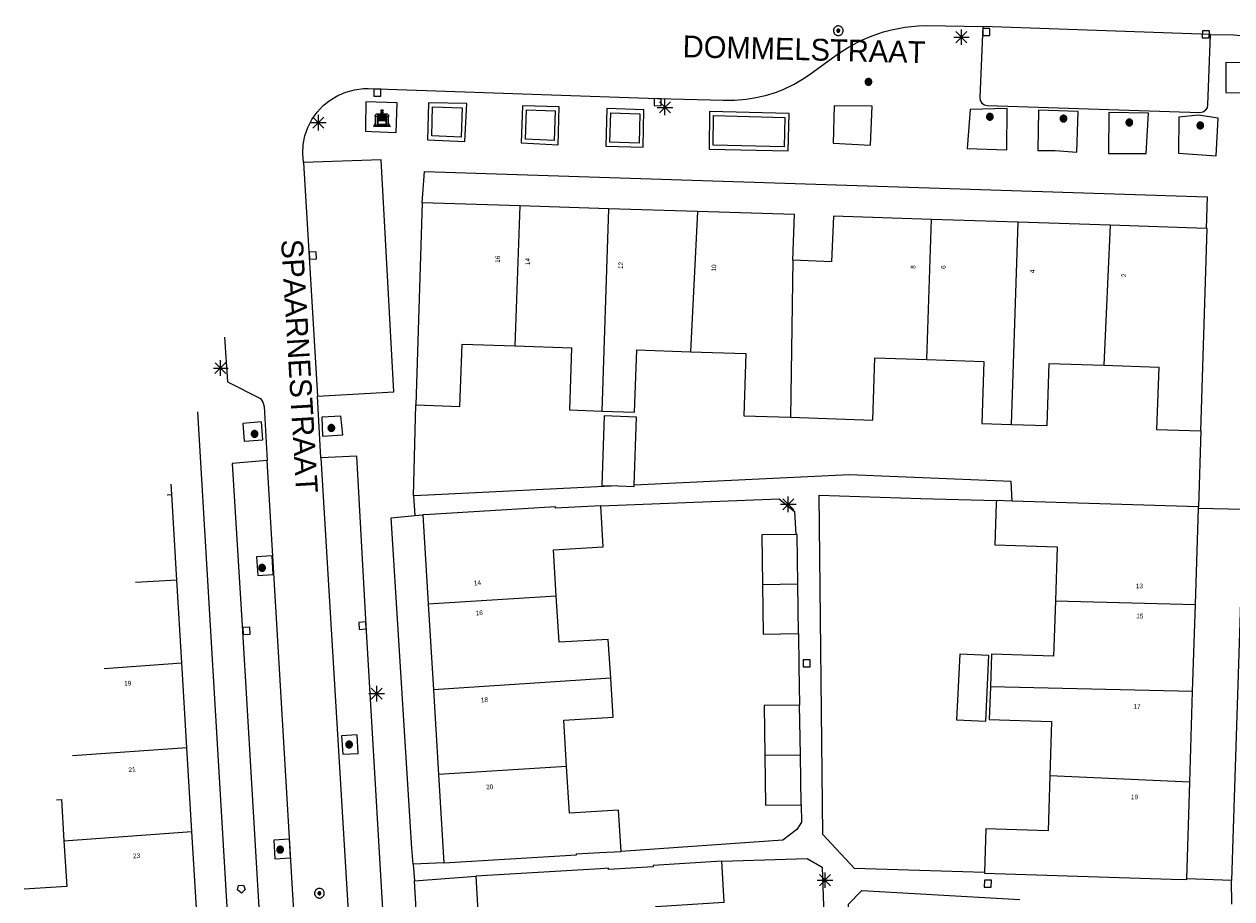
# Model space of a CAD drawing. Header units: metres. Extents: x 135779 to 137489, y 452643 to 455118.
# Tile 146 of 256: x 136114 to 136192, y 453965 to 454021. Entities that reach past the tile are written whole.
import ezdxf
from ezdxf.enums import TextEntityAlignment as Align

# ---------------------------------------------------------------- set-up
doc = ezdxf.new("R2010")
doc.units = ezdxf.units.M
for name, color, linetype, lineweight in [('KTop_BAK_Afval apart plaats', 96, 'Continuous', 13), ('KTop_BTD_Groenvoorziening', 62, 'Continuous', 13), ('KTop_NAR_Huisnummer (t)', 7, 'Continuous', 13), ('KTop_NAR_Huisnummer tijdelijk (t)', 7, 'Continuous', 13), ('KTop_OBW_Overig Plus', 1, 'Continuous', 13), ('KTop_ORL_Weg_Straatnaam (t)', 7, 'Continuous', 13), ('KTop_PAL_Lichtmast', 40, 'Continuous', 13), ('KTop_PND_Grondvlaksituatie van BAG-pand [tachy]', 1, 'Continuous', 13), ('KTop_PND_Pandscheiding', 40, 'Continuous', 13), ('KTop_PUT_Brandkraan of -put', 1, 'Continuous', 13), ('KTop_PUT_Inspectie- of rioolput', 15, 'Continuous', 13), ('KTop_PUT_Kolk', 15, 'Continuous', 13), ('KTop_VGO_Boom', 92, 'Continuous', 13), ('KTop_WGD_Parkeervlak', 251, 'Continuous', 13), ('KTop_WGD_Rijbaan_Lokale weg', 251, 'Continuous', 13), ('KTop_WGD_Voetpad', 251, 'Continuous', 13), ('KTop_WGD_Voetpad_achterpad', 251, 'Continuous', 13)]:
    doc.layers.add(name, color=color, linetype=linetype, lineweight=lineweight)
doc.styles.add('Style-ROVU', font='ROVU.shx')
doc.styles.add('Style-ROVUCURSIEF', font='ROVUCURSIEF.shx')

# ---------------------------------------------------------------- blocks, each defined once
blk = doc.blocks.new('BAK_Afval_apart_plaats')
at = {"layer": 'KTop_BAK_Afval apart plaats'}
for p, q in [((-0.43, 0.141), (-0.425, 0.168)), ((-0.43, 0.118), (-0.43, 0.141)), ((-0.29, 0.118), (-0.43, 0.118)), ((-0.43, 0.118), (-0.43, -0.457)), ((-0.29, 0.118), (-0.43, 0.118)), ((-0.425, 0.168), (-0.416, 0.193)), ((-0.416, 0.193), (-0.403, 0.215)), ((-0.403, 0.215), (-0.384, 0.24)), ((-0.384, 0.24), (-0.364, 0.258)), ((-0.364, 0.258), (-0.342, 0.272)), ((-0.342, 0.272), (0, 0.272)), ((-0.282, 0.167), (-0.29, 0.146)), ((-0.282, 0.167), (-0.29, 0.146)), ((-0.29, 0.146), (-0.29, 0.118)), ((-0.29, 0.146), (-0.29, 0.118)), ((-0.29, -0.429), (-0.29, 0.118)), ((-0.29, 0.118), (-0.29, -0.429)), ((-0.273, 0.186), (-0.282, 0.167)), ((-0.273, 0.186), (-0.282, 0.167)), ((-0.248, 0.217), (-0.273, 0.186)), ((-0.248, 0.217), (-0.273, 0.186)), ((0.248, 0.217), (-0.248, 0.217)), ((0.248, 0.217), (-0.248, 0.217)), ((-0.242, 0.081), (-0.242, 0.153)), ((-0.242, 0.153), (0.242, 0.153)), ((0.242, 0.081), (-0.242, 0.081)), ((-0.242, 0.034), (-0.242, 0.081)), ((-0.242, 0.081), (0.242, 0.081)), ((-0.242, -0.059), (-0.242, 0.034)), ((-0.242, 0.034), (0.242, 0.034)), ((0.242, 0.034), (-0.242, 0.034)), ((-0.073, 0.513), (-0.072, 0.515)), ((-0.073, 0.513), (-0.073, 0.49)), ((-0.072, 0.511), (-0.073, 0.513)), ((-0.072, 0.511), (-0.073, 0.513)), ((-0.073, 0.49), (-0.072, 0.488)), ((-0.073, 0.399), (-0.073, 0.376)), ((-0.072, 0.397), (-0.073, 0.399)), ((-0.073, 0.376), (-0.072, 0.374)), ((-0.072, 0.515), (-0.071, 0.516)), ((-0.07, 0.51), (-0.072, 0.511)), ((-0.07, 0.51), (-0.072, 0.511)), ((-0.072, 0.488), (-0.07, 0.486)), ((-0.07, 0.396), (-0.072, 0.397)), ((-0.072, 0.374), (-0.07, 0.373)), ((-0.071, 0.516), (-0.07, 0.517)), ((-0.07, 0.517), (-0.067, 0.519)), ((-0.069, 0.509), (-0.07, 0.51)), ((-0.069, 0.509), (-0.07, 0.51)), ((-0.07, 0.486), (-0.069, 0.485)), ((-0.069, 0.395), (-0.07, 0.396)), ((-0.07, 0.373), (-0.069, 0.371)), ((-0.066, 0.507), (-0.069, 0.509)), ((-0.066, 0.507), (-0.069, 0.509)), ((-0.069, 0.485), (-0.066, 0.484)), ((-0.066, 0.394), (-0.069, 0.395)), ((-0.069, 0.371), (-0.066, 0.37)), ((-0.067, 0.519), (-0.065, 0.52)), ((-0.063, 0.506), (-0.066, 0.507)), ((-0.063, 0.506), (-0.066, 0.507)), ((-0.066, 0.484), (-0.063, 0.483)), ((-0.063, 0.392), (-0.066, 0.394)), ((-0.066, 0.37), (-0.063, 0.369)), ((-0.065, 0.52), (-0.061, 0.521)), ((-0.059, 0.505), (-0.063, 0.506)), ((-0.059, 0.505), (-0.063, 0.506)), ((-0.063, 0.483), (-0.059, 0.482)), ((-0.059, 0.391), (-0.063, 0.392)), ((-0.063, 0.369), (-0.059, 0.368)), ((-0.061, 0.521), (-0.055, 0.523)), ((-0.054, 0.504), (-0.059, 0.505)), ((-0.054, 0.504), (-0.059, 0.505)), ((-0.059, 0.482), (-0.054, 0.481)), ((-0.054, 0.39), (-0.059, 0.391)), ((-0.059, 0.368), (-0.054, 0.367)), ((-0.055, 0.523), (-0.049, 0.524)), ((-0.048, 0.503), (-0.054, 0.504)), ((-0.048, 0.503), (-0.054, 0.504)), ((-0.054, 0.481), (-0.048, 0.48)), ((-0.048, 0.389), (-0.054, 0.39)), ((-0.054, 0.367), (-0.048, 0.366)), ((-0.049, 0.524), (-0.043, 0.525)), ((-0.043, 0.502), (-0.048, 0.503)), ((-0.043, 0.502), (-0.048, 0.503)), ((-0.048, 0.48), (-0.043, 0.479)), ((-0.043, 0.388), (-0.048, 0.389)), ((-0.048, 0.366), (-0.043, 0.365)), ((-0.043, 0.525), (-0.035, 0.526)), ((-0.036, 0.501), (-0.043, 0.502)), ((-0.036, 0.501), (-0.043, 0.502)), ((-0.043, 0.479), (-0.036, 0.478)), ((-0.036, 0.388), (-0.043, 0.388)), ((-0.043, 0.365), (-0.036, 0.364)), ((-0.03, 0.501), (-0.036, 0.501)), ((-0.03, 0.501), (-0.036, 0.501)), ((-0.036, 0.478), (-0.03, 0.478)), ((-0.03, 0.387), (-0.036, 0.388)), ((-0.036, 0.364), (-0.03, 0.364)), ((-0.035, 0.526), (-0.029, 0.527)), ((-0.021, 0.5), (-0.03, 0.501)), ((-0.021, 0.5), (-0.03, 0.501)), ((-0.03, 0.478), (-0.028, 0.478)), ((-0.021, 0.387), (-0.03, 0.387)), ((-0.03, 0.364), (-0.028, 0.364)), ((-0.029, 0.527), (-0.023, 0.527)), ((-0.028, 0.478), (-0.021, 0.477)), ((-0.028, 0.468), (-0.028, 0.478)), ((-0.028, 0.478), (-0.021, 0.477)), ((-0.028, 0.4), (-0.028, 0.468)), ((-0.028, 0.468), (-0.021, 0.468)), ((-0.021, 0.468), (-0.028, 0.468)), ((-0.021, 0.4), (-0.028, 0.4)), ((-0.028, 0.364), (-0.021, 0.363)), ((-0.028, 0.355), (-0.028, 0.364)), ((-0.028, 0.364), (-0.021, 0.363)), ((-0.028, 0.272), (-0.028, 0.355)), ((-0.028, 0.355), (-0.021, 0.354)), ((-0.021, 0.354), (-0.028, 0.355)), ((0.028, 0.272), (-0.028, 0.272)), ((-0.023, 0.527), (-0.013, 0.528)), ((-0.014, 0.5), (-0.021, 0.5)), ((-0.014, 0.5), (-0.021, 0.5)), ((-0.021, 0.477), (-0.014, 0.477)), ((-0.021, 0.477), (-0.014, 0.477)), ((-0.021, 0.468), (-0.014, 0.468)), ((-0.014, 0.468), (-0.021, 0.468)), ((-0.014, 0.399), (-0.021, 0.4)), ((-0.014, 0.386), (-0.021, 0.387)), ((-0.021, 0.363), (-0.014, 0.363)), ((-0.021, 0.363), (-0.014, 0.363)), ((-0.021, 0.354), (-0.014, 0.354)), ((-0.014, 0.354), (-0.021, 0.354)), ((0, 0.5), (-0.014, 0.5)), ((0, 0.5), (-0.014, 0.5)), ((-0.014, 0.477), (0, 0.477)), ((-0.014, 0.477), (0, 0.477)), ((-0.014, 0.468), (0, 0.468)), ((0, 0.468), (-0.014, 0.468)), ((0, 0.399), (-0.014, 0.399)), ((0, 0.386), (-0.014, 0.386)), ((-0.014, 0.363), (0, 0.363)), ((-0.014, 0.363), (0, 0.363)), ((-0.014, 0.354), (0, 0.354)), ((0, 0.354), (-0.014, 0.354)), ((-0.013, 0.528), (-0.005, 0.528)), ((-0.005, 0.528), (0, 0.528)), ((0, 0.528), (0.005, 0.528)), ((0, 0.5), (0, 0.477)), ((0, 0.477), (0, 0.5)), ((0, 0.477), (0, 0.5)), ((0, 0.5), (0.014, 0.5)), ((0.014, 0.5), (0, 0.5)), ((0.014, 0.477), (0, 0.477)), ((0, 0.477), (0.014, 0.477)), ((0.014, 0.468), (0, 0.468)), ((0, 0.468), (0, 0.399)), ((0, 0.468), (0, 0.399)), ((0.014, 0.468), (0, 0.468)), ((0, 0.399), (0.014, 0.399)), ((0, 0.363), (0, 0.386)), ((0, 0.363), (0, 0.386)), ((0, 0.386), (0.014, 0.386)), ((0.014, 0.363), (0, 0.363)), ((0, 0.363), (0.014, 0.363)), ((0, 0.354), (0.014, 0.354)), ((0, 0.272), (0, 0.354)), ((0, 0.354), (0, 0.272)), ((0.014, 0.354), (0, 0.354)), ((0, 0.272), (0.342, 0.272)), ((0.028, 0.272), (0, 0.272)), ((0, 0.272), (0.028, 0.272)), ((0.005, 0.528), (0.013, 0.528)), ((0.013, 0.528), (0.023, 0.527)), ((0.014, 0.5), (0.021, 0.5)), ((0.021, 0.5), (0.014, 0.5)), ((0.021, 0.477), (0.014, 0.477)), ((0.014, 0.477), (0.021, 0.477)), ((0.021, 0.468), (0.014, 0.468)), ((0.021, 0.468), (0.014, 0.468)), ((0.014, 0.399), (0.021, 0.4)), ((0.014, 0.386), (0.021, 0.387)), ((0.021, 0.363), (0.014, 0.363)), ((0.014, 0.363), (0.021, 0.363)), ((0.014, 0.354), (0.021, 0.354)), ((0.021, 0.354), (0.014, 0.354)), ((0.021, 0.5), (0.03, 0.501)), ((0.03, 0.501), (0.021, 0.5)), ((0.028, 0.478), (0.021, 0.477)), ((0.021, 0.477), (0.028, 0.478)), ((0.021, 0.468), (0.028, 0.468)), ((0.028, 0.468), (0.021, 0.468)), ((0.028, 0.468), (0.021, 0.468)), ((0.021, 0.4), (0.028, 0.4)), ((0.021, 0.387), (0.03, 0.387)), ((0.028, 0.364), (0.021, 0.363)), ((0.021, 0.363), (0.028, 0.364)), ((0.021, 0.354), (0.028, 0.355)), ((0.028, 0.355), (0.021, 0.354)), ((0.023, 0.527), (0.029, 0.527)), ((0.03, 0.478), (0.028, 0.478)), ((0.028, 0.478), (0.028, 0.468)), ((0.028, 0.4), (0.028, 0.468)), ((0.03, 0.364), (0.028, 0.364)), ((0.028, 0.364), (0.028, 0.355)), ((0.028, 0.355), (0.028, 0.272)), ((0.029, 0.527), (0.035, 0.526)), ((0.03, 0.501), (0.036, 0.501)), ((0.036, 0.501), (0.03, 0.501)), ((0.036, 0.478), (0.03, 0.478)), ((0.03, 0.387), (0.036, 0.388)), ((0.036, 0.364), (0.03, 0.364)), ((0.035, 0.526), (0.043, 0.525)), ((0.036, 0.501), (0.043, 0.502)), ((0.043, 0.502), (0.036, 0.501)), ((0.043, 0.479), (0.036, 0.478)), ((0.036, 0.388), (0.043, 0.388)), ((0.043, 0.365), (0.036, 0.364)), ((0.043, 0.525), (0.049, 0.524)), ((0.043, 0.502), (0.048, 0.503)), ((0.048, 0.503), (0.043, 0.502)), ((0.048, 0.48), (0.043, 0.479)), ((0.043, 0.388), (0.048, 0.389)), ((0.048, 0.366), (0.043, 0.365)), ((0.048, 0.503), (0.054, 0.504)), ((0.054, 0.504), (0.048, 0.503)), ((0.054, 0.481), (0.048, 0.48)), ((0.048, 0.389), (0.054, 0.39)), ((0.054, 0.367), (0.048, 0.366)), ((0.049, 0.524), (0.055, 0.523)), ((0.054, 0.504), (0.059, 0.505)), ((0.059, 0.505), (0.054, 0.504)), ((0.059, 0.482), (0.054, 0.481)), ((0.054, 0.39), (0.059, 0.391)), ((0.059, 0.368), (0.054, 0.367)), ((0.055, 0.523), (0.061, 0.521)), ((0.059, 0.505), (0.063, 0.506)), ((0.063, 0.506), (0.059, 0.505)), ((0.063, 0.483), (0.059, 0.482)), ((0.059, 0.391), (0.063, 0.392)), ((0.063, 0.369), (0.059, 0.368)), ((0.061, 0.521), (0.065, 0.52)), ((0.063, 0.506), (0.066, 0.507)), ((0.066, 0.507), (0.063, 0.506)), ((0.066, 0.484), (0.063, 0.483)), ((0.063, 0.392), (0.066, 0.394)), ((0.066, 0.37), (0.063, 0.369)), ((0.065, 0.52), (0.067, 0.519)), ((0.066, 0.507), (0.069, 0.509)), ((0.069, 0.509), (0.066, 0.507)), ((0.069, 0.485), (0.066, 0.484)), ((0.066, 0.394), (0.069, 0.395)), ((0.069, 0.371), (0.066, 0.37)), ((0.067, 0.519), (0.07, 0.517)), ((0.069, 0.509), (0.07, 0.51)), ((0.07, 0.51), (0.069, 0.509)), ((0.07, 0.486), (0.069, 0.485)), ((0.069, 0.395), (0.07, 0.396)), ((0.07, 0.373), (0.069, 0.371)), ((0.07, 0.517), (0.071, 0.516)), ((0.07, 0.51), (0.072, 0.511)), ((0.072, 0.511), (0.07, 0.51)), ((0.072, 0.488), (0.07, 0.486)), ((0.07, 0.396), (0.072, 0.397)), ((0.072, 0.374), (0.07, 0.373)), ((0.071, 0.516), (0.072, 0.515)), ((0.072, 0.515), (0.073, 0.513)), ((0.072, 0.511), (0.073, 0.513)), ((0.073, 0.513), (0.072, 0.511)), ((0.073, 0.49), (0.072, 0.488)), ((0.072, 0.397), (0.073, 0.399)), ((0.073, 0.376), (0.072, 0.374)), ((0.073, 0.513), (0.073, 0.49)), ((0.073, 0.399), (0.073, 0.376)), ((0.242, 0.153), (0.242, 0.081)), ((0.242, 0.081), (0.242, 0.034)), ((0.242, 0.034), (0.242, -0.059)), ((0.273, 0.186), (0.248, 0.217)), ((0.273, 0.186), (0.248, 0.217)), ((0.282, 0.167), (0.273, 0.186)), ((0.282, 0.167), (0.273, 0.186)), ((0.29, 0.146), (0.282, 0.167)), ((0.29, 0.146), (0.282, 0.167)), ((0.29, 0.118), (0.29, 0.146)), ((0.29, 0.118), (0.29, 0.146)), ((0.43, 0.118), (0.29, 0.118)), ((0.29, 0.118), (0.29, -0.429)), ((0.43, 0.118), (0.29, 0.118)), ((0.29, -0.429), (0.29, 0.118)), ((0.342, 0.272), (0.364, 0.258)), ((0.364, 0.258), (0.384, 0.24)), ((0.384, 0.24), (0.403, 0.215)), ((0.403, 0.215), (0.416, 0.193)), ((0.416, 0.193), (0.425, 0.168)), ((0.425, 0.168), (0.43, 0.141)), ((0.43, 0.141), (0.43, 0.118)), ((0.43, -0.457), (0.43, 0.118)), ((-0.528, -0.528), (-0.43, -0.332)), ((0.528, -0.528), (-0.528, -0.528)), ((-0.43, -0.332), (-0.43, -0.457)), ((-0.43, -0.457), (0.43, -0.457)), ((-0.43, -0.457), (0.43, -0.457)), ((0.29, -0.429), (-0.29, -0.429)), ((-0.29, -0.429), (0.29, -0.429)), ((0.242, -0.059), (-0.242, -0.059)), ((-0.242, -0.059), (-0.242, -0.092)), ((0.242, -0.059), (-0.242, -0.059)), ((-0.242, -0.092), (0.242, -0.092)), ((-0.242, -0.11), (-0.242, -0.092)), ((-0.242, -0.092), (0.242, -0.092)), ((0.242, -0.11), (-0.242, -0.11)), ((0.242, -0.11), (-0.242, -0.11)), ((-0.242, -0.147), (0.242, -0.147)), ((-0.242, -0.41), (-0.242, -0.147)), ((0.242, -0.41), (-0.242, -0.41)), ((0.242, -0.11), (0.242, -0.059)), ((0.242, -0.092), (0.242, -0.11)), ((0.242, -0.092), (0.242, -0.11)), ((0.242, -0.147), (0.242, -0.41)), ((0.43, -0.457), (0.43, -0.332)), ((0.43, -0.332), (0.528, -0.528))]:
    blk.add_line(p, q, dxfattribs=at)
at = {"layer": 'KTop_BAK_Afval apart plaats', "flags": 128}
blk.add_lwpolyline([(0.029, 0.413), (0.035, 0.412), (0.043, 0.411), (0.049, 0.41), (0.055, 0.409), (0.061, 0.407), (0.065, 0.406), (0.067, 0.405), (0.07, 0.403), (0.071, 0.402), (0.072, 0.401), (0.073, 0.399), (0.072, 0.397), (0.07, 0.396), (0.069, 0.395), (0.066, 0.394), (0.063, 0.392), (0.059, 0.391), (0.054, 0.39), (0.048, 0.389), (0.043, 0.388), (0.036, 0.388), (0.03, 0.387), (0.021, 0.387), (0.014, 0.386), (0, 0.386), (-0.014, 0.386), (-0.021, 0.387), (-0.03, 0.387), (-0.036, 0.388), (-0.043, 0.388), (-0.048, 0.389), (-0.054, 0.39), (-0.059, 0.391), (-0.063, 0.392), (-0.066, 0.394), (-0.069, 0.395), (-0.07, 0.396), (-0.072, 0.397), (-0.073, 0.399), (-0.072, 0.401), (-0.071, 0.402), (-0.07, 0.403), (-0.067, 0.405), (-0.065, 0.406), (-0.061, 0.407), (-0.055, 0.409), (-0.049, 0.41), (-0.043, 0.411), (-0.035, 0.412), (-0.029, 0.413), (-0.028, 0.413), (-0.028, 0.4), (-0.021, 0.4), (-0.014, 0.399), (0, 0.399), (0.014, 0.399), (0.021, 0.4), (0.028, 0.4), (0.028, 0.413), (0.029, 0.413), (0.028, 0.413)], dxfattribs=at)
at = {"layer": 'KTop_BAK_Afval apart plaats'}
for p in [(0, 0), (-0.43, -0.457)]:
    blk.add_point(p, dxfattribs=at)
blk = doc.blocks.new('PAL_Lichtmast')
at = {"layer": 'KTop_PAL_Lichtmast'}
for p, q in [((-0.354, -0.354), (0.354, 0.354)), ((0.354, -0.354), (-0.354, 0.354)), ((0, -0.5), (0, 0.5)), ((-0.5, 0), (0.5, 0))]:
    blk.add_line(p, q, dxfattribs=at)
blk = doc.blocks.new('PUT_Brandkraan_of_-put')
at = {"layer": 'KTop_PUT_Brandkraan of -put'}
for p, q in [((-0.25, 0.034), (0, 0.25)), ((-0.158, -0.25), (-0.25, 0.034)), ((0, 0.25), (0.25, 0.033)), ((0.25, 0.033), (0.158, -0.25)), ((0.158, -0.25), (-0.158, -0.25))]:
    blk.add_line(p, q, dxfattribs=at)
blk = doc.blocks.new('PUT_Inspectie-_of_rioolput')
at = {"layer": 'KTop_PUT_Inspectie- of rioolput', "flags": 128}
for points in [[(0.31, 0), (0.308, 0.032), (0.303, 0.064), (0.294, 0.095), (0.283, 0.126), (0.268, 0.155), (0.25, 0.182), (0.23, 0.207), (0.207, 0.23), (0.182, 0.25), (0.154, 0.268), (0.126, 0.283), (0.095, 0.294), (0.064, 0.303), (0.032, 0.308), (0, 0.309), (-0.032, 0.308), (-0.064, 0.303), (-0.096, 0.294), (-0.126, 0.283), (-0.155, 0.268), (-0.182, 0.25), (-0.207, 0.23), (-0.23, 0.207), (-0.25, 0.182), (-0.268, 0.154), (-0.283, 0.126), (-0.294, 0.095), (-0.303, 0.064), (-0.308, 0.032), (-0.309, 0), (-0.308, -0.032), (-0.303, -0.064), (-0.294, -0.096), (-0.283, -0.126), (-0.268, -0.155), (-0.25, -0.182), (-0.23, -0.207), (-0.207, -0.23), (-0.182, -0.25), (-0.155, -0.268), (-0.126, -0.283), (-0.096, -0.294), (-0.064, -0.303), (-0.032, -0.308), (0, -0.309), (0.032, -0.308), (0.064, -0.303), (0.095, -0.294), (0.126, -0.283), (0.155, -0.268), (0.182, -0.25), (0.207, -0.23), (0.23, -0.207), (0.25, -0.182), (0.268, -0.155), (0.283, -0.126), (0.294, -0.096), (0.303, -0.064), (0.308, -0.032), (0.31, 0)], [(0.095, 0), (0.094, 0.009), (0.092, 0.019), (0.09, 0.029), (0.086, 0.038), (0.082, 0.047), (0.076, 0.055), (0.07, 0.063), (0.063, 0.07), (0.055, 0.076), (0.047, 0.082), (0.038, 0.086), (0.029, 0.09), (0.019, 0.092), (0.009, 0.094), (0, 0.094), (-0.01, 0.094), (-0.02, 0.092), (-0.029, 0.09), (-0.039, 0.086), (-0.048, 0.082), (-0.056, 0.076), (-0.064, 0.07), (-0.071, 0.063), (-0.077, 0.055), (-0.082, 0.047), (-0.087, 0.038), (-0.09, 0.029), (-0.093, 0.019), (-0.094, 0.009), (-0.095, 0), (-0.094, -0.01), (-0.093, -0.02), (-0.09, -0.029), (-0.087, -0.039), (-0.082, -0.048), (-0.077, -0.056), (-0.071, -0.064), (-0.064, -0.071), (-0.056, -0.077), (-0.047, -0.082), (-0.039, -0.087), (-0.029, -0.09), (-0.02, -0.093), (-0.01, -0.094), (0, -0.095), (0.009, -0.094), (0.019, -0.093), (0.029, -0.09), (0.038, -0.087), (0.047, -0.082), (0.055, -0.077), (0.063, -0.071), (0.07, -0.064), (0.076, -0.056), (0.082, -0.047), (0.086, -0.039), (0.09, -0.029), (0.092, -0.02), (0.094, -0.01), (0.095, 0)], [(0.035, 0), (0.034, 0.003), (0.034, 0.007), (0.033, 0.01), (0.031, 0.014), (0.03, 0.017), (0.028, 0.02), (0.026, 0.023), (0.023, 0.026), (0.02, 0.028), (0.017, 0.03), (0.014, 0.031), (0.01, 0.033), (0.007, 0.034), (0.003, 0.034), (0, 0.034), (-0.004, 0.034), (-0.007, 0.034), (-0.011, 0.033), (-0.014, 0.031), (-0.018, 0.03), (-0.021, 0.028), (-0.023, 0.026), (-0.026, 0.023), (-0.028, 0.02), (-0.03, 0.017), (-0.032, 0.014), (-0.033, 0.01), (-0.034, 0.007), (-0.035, 0.003), (-0.035, 0), (-0.035, -0.004), (-0.034, -0.007), (-0.033, -0.011), (-0.032, -0.014), (-0.03, -0.018), (-0.028, -0.021), (-0.026, -0.023), (-0.023, -0.026), (-0.021, -0.028), (-0.017, -0.03), (-0.014, -0.032), (-0.011, -0.033), (-0.007, -0.034), (-0.004, -0.035), (0, -0.035), (0.003, -0.035), (0.007, -0.034), (0.01, -0.033), (0.014, -0.032), (0.017, -0.03), (0.02, -0.028), (0.023, -0.026), (0.026, -0.023), (0.028, -0.021), (0.03, -0.017), (0.031, -0.014), (0.033, -0.011), (0.034, -0.007), (0.034, -0.004), (0.035, 0)], [(0.01, 0.02), (0.007, 0.02), (0.005, 0.021), (0.003, 0.022), (0.001, 0.022), (-0.001, 0.022), (-0.004, 0.022), (-0.006, 0.021), (-0.008, 0.02), (-0.01, 0.019), (-0.012, 0.018), (-0.014, 0.017), (-0.016, 0.015), (-0.017, 0.013), (-0.019, 0.012), (-0.02, 0.009), (-0.021, 0.007), (-0.022, 0.005), (-0.022, 0.003), (-0.022, 0.001), (-0.022, -0.001), (-0.022, -0.004), (-0.022, -0.006), (-0.021, -0.008), (-0.02, -0.01), (-0.019, -0.012), (-0.017, -0.014), (-0.016, -0.016), (-0.014, -0.017), (-0.012, -0.019), (-0.01, -0.02), (-0.008, -0.021), (-0.006, -0.022), (-0.003, -0.022), (-0.001, -0.022), (0.001, -0.022), (0.003, -0.022), (0.005, -0.022), (0.008, -0.021), (0.01, -0.02), (0.012, -0.019), (0.014, -0.017), (0.015, -0.016), (0.017, -0.014), (0.018, -0.012), (0.02, -0.01), (0.02, -0.008), (0.021, -0.006), (0.022, -0.003), (0.022, -0.001), (0.022, 0.001), (0.022, 0.003), (0.021, 0.005), (0.02, 0.008), (0.019, 0.01), (0.018, 0.012), (0.017, 0.014), (0.015, 0.015), (0.013, 0.017), (0.012, 0.018), (0.01, 0.02)]]:
    blk.add_lwpolyline(points, dxfattribs=at)
blk = doc.blocks.new('PUT_Kolk')
at = {"layer": 'KTop_PUT_Kolk', "flags": 128}
blk.add_lwpolyline([(0.225, -0.225), (0.225, 0.225), (-0.225, 0.225), (-0.225, -0.225), (0.225, -0.225)], dxfattribs=at)
blk = doc.blocks.new('VGO_Boom')
at = {"layer": 'KTop_VGO_Boom', "flags": 128}
for points in [[(0.215, 0), (0.214, 0.022), (0.21, 0.045), (0.204, 0.066), (0.196, 0.087), (0.186, 0.108), (0.174, 0.126), (0.16, 0.144), (0.144, 0.16), (0.126, 0.174), (0.107, 0.186), (0.087, 0.196), (0.066, 0.204), (0.045, 0.21), (0.022, 0.214), (-0.001, 0.215), (-0.023, 0.214), (-0.045, 0.21), (-0.067, 0.204), (-0.088, 0.196), (-0.108, 0.186), (-0.127, 0.174), (-0.144, 0.16), (-0.16, 0.144), (-0.174, 0.126), (-0.187, 0.107), (-0.197, 0.087), (-0.205, 0.066), (-0.211, 0.045), (-0.214, 0.022), (-0.215, -0.001), (-0.214, -0.023), (-0.211, -0.045), (-0.205, -0.067), (-0.197, -0.088), (-0.187, -0.108), (-0.174, -0.127), (-0.16, -0.144), (-0.144, -0.16), (-0.127, -0.174), (-0.108, -0.187), (-0.088, -0.197), (-0.067, -0.205), (-0.045, -0.211), (-0.023, -0.214), (0, -0.215), (0.022, -0.214), (0.045, -0.211), (0.066, -0.205), (0.087, -0.197), (0.108, -0.187), (0.126, -0.174), (0.144, -0.16), (0.16, -0.144), (0.174, -0.127), (0.186, -0.108), (0.196, -0.088), (0.204, -0.067), (0.21, -0.045), (0.214, -0.023), (0.215, -0.001)], [(0.155, 0), (0.154, 0.016), (0.152, 0.032), (0.147, 0.048), (0.142, 0.063), (0.134, 0.078), (0.125, 0.091), (0.115, 0.104), (0.104, 0.115), (0.091, 0.125), (0.077, 0.134), (0.063, 0.142), (0.048, 0.147), (0.032, 0.152), (0.016, 0.154), (-0.001, 0.155), (-0.017, 0.154), (-0.033, 0.152), (-0.048, 0.147), (-0.064, 0.142), (-0.078, 0.134), (-0.092, 0.125), (-0.104, 0.115), (-0.116, 0.104), (-0.126, 0.091), (-0.135, 0.077), (-0.142, 0.063), (-0.148, 0.048), (-0.152, 0.032), (-0.155, 0.016), (-0.155, -0.001), (-0.155, -0.017), (-0.152, -0.033), (-0.148, -0.048), (-0.142, -0.064), (-0.135, -0.078), (-0.126, -0.092), (-0.116, -0.104), (-0.104, -0.116), (-0.092, -0.126), (-0.078, -0.135), (-0.064, -0.142), (-0.048, -0.148), (-0.033, -0.152), (-0.017, -0.155), (0, -0.155), (0.016, -0.155), (0.032, -0.152), (0.048, -0.148), (0.063, -0.142), (0.078, -0.135), (0.091, -0.126), (0.104, -0.116), (0.115, -0.104), (0.125, -0.092), (0.134, -0.078), (0.142, -0.064), (0.147, -0.048), (0.152, -0.033), (0.154, -0.017), (0.155, -0.001)], [(0.095, 0), (0.094, 0.01), (0.093, 0.02), (0.09, 0.029), (0.087, 0.039), (0.082, 0.048), (0.077, 0.056), (0.071, 0.064), (0.064, 0.071), (0.056, 0.077), (0.047, 0.082), (0.039, 0.087), (0.029, 0.09), (0.02, 0.093), (0.01, 0.094), (-0.001, 0.095), (-0.01, 0.094), (-0.02, 0.093), (-0.03, 0.09), (-0.039, 0.087), (-0.048, 0.082), (-0.056, 0.077), (-0.064, 0.071), (-0.071, 0.064), (-0.077, 0.056), (-0.083, 0.047), (-0.087, 0.039), (-0.091, 0.029), (-0.093, 0.02), (-0.095, 0.01), (-0.095, -0.001), (-0.095, -0.01), (-0.093, -0.02), (-0.091, -0.03), (-0.087, -0.039), (-0.083, -0.048), (-0.077, -0.056), (-0.071, -0.064), (-0.064, -0.071), (-0.056, -0.077), (-0.048, -0.083), (-0.039, -0.087), (-0.03, -0.091), (-0.02, -0.093), (-0.01, -0.095), (0, -0.095), (0.01, -0.095), (0.02, -0.093), (0.029, -0.091), (0.039, -0.087), (0.048, -0.083), (0.056, -0.077), (0.064, -0.071), (0.071, -0.064), (0.077, -0.056), (0.082, -0.048), (0.087, -0.039), (0.09, -0.03), (0.093, -0.02), (0.094, -0.01), (0.095, -0.001)], [(0.035, 0), (0.035, 0.004), (0.034, 0.007), (0.033, 0.011), (0.032, 0.014), (0.03, 0.018), (0.028, 0.021), (0.026, 0.023), (0.023, 0.026), (0.021, 0.028), (0.017, 0.03), (0.014, 0.032), (0.011, 0.033), (0.007, 0.034), (0.004, 0.035), (-0.001, 0.035), (-0.004, 0.035), (-0.008, 0.034), (-0.011, 0.033), (-0.015, 0.032), (-0.018, 0.03), (-0.021, 0.028), (-0.024, 0.026), (-0.027, 0.023), (-0.029, 0.021), (-0.031, 0.017), (-0.032, 0.014), (-0.034, 0.011), (-0.035, 0.007), (-0.035, 0.004), (-0.035, -0.001), (-0.035, -0.004), (-0.035, -0.008), (-0.034, -0.011), (-0.032, -0.015), (-0.031, -0.018), (-0.029, -0.021), (-0.027, -0.024), (-0.024, -0.027), (-0.021, -0.029), (-0.018, -0.031), (-0.015, -0.032), (-0.011, -0.034), (-0.008, -0.035), (-0.004, -0.035), (0, -0.035), (0.004, -0.035), (0.007, -0.035), (0.011, -0.034), (0.014, -0.032), (0.018, -0.031), (0.021, -0.029), (0.023, -0.027), (0.026, -0.024), (0.028, -0.021), (0.03, -0.018), (0.032, -0.015), (0.033, -0.011), (0.034, -0.008), (0.035, -0.004), (0.035, 0)]]:
    blk.add_lwpolyline(points, dxfattribs=at)

msp = doc.modelspace()

# ---------------------------------------------------------------- linework, layer by layer
at = {"layer": 'KTop_BTD_Groenvoorziening', "flags": 128}
for points in [[(136142.561, 454014.131), (136140.664, 454014.206), (136140.711, 454016.071), (136142.631, 454016.021), (136142.561, 454014.131)], [(136148.531, 454013.921), (136146.686, 454014.006), (136146.761, 454015.881), (136148.601, 454015.811), (136148.531, 454013.921)], [(136153.991, 454013.751), (136152.101, 454013.801), (136152.171, 454015.701), (136154.031, 454015.631), (136153.991, 454013.751)], [(136163.311, 454013.501), (136158.741, 454013.611), (136158.771, 454015.511), (136163.361, 454015.391), (136163.311, 454013.501)]]:
    msp.add_lwpolyline(points, dxfattribs=at)
at = {"layer": 'KTop_OBW_Overig Plus', "flags": 128}
msp.add_lwpolyline([(136176.259, 453976.619), (136176.461, 453980.835), (136174.593, 453980.925), (136174.391, 453976.709), (136176.259, 453976.619)], dxfattribs=at)
at = {"layer": 'KTop_PAL_Lichtmast'}
for p, q in [((136126.738, 453998.948), (136127.446, 453999.656)), ((136127.446, 453998.948), (136126.759, 453999.636)), ((136127.092, 453998.802), (136127.092, 453999.802)), ((136126.637, 453999.302), (136127.592, 453999.302))]:
    msp.add_line(p, q, dxfattribs=at)
at = {"layer": 'KTop_PND_Grondvlaksituatie van BAG-pand [tachy]', "flags": 128}
for points in [[(136140.051, 454009.921), (136139.641, 453996.931)], [(136146.351, 454009.719), (136140.051, 454009.921)], [(136152.016, 454009.536), (136146.351, 454009.719)], [(136157.744, 454009.352), (136152.016, 454009.536)], [(136163.861, 454006.231), (136163.981, 454009.152), (136157.744, 454009.352)], [(136172.772, 454008.846), (136166.471, 454009.051), (136166.351, 454006.131), (136163.861, 454006.231)], [(136178.343, 454008.666), (136172.772, 454008.846)], [(136184.264, 454008.473), (136178.343, 454008.666)], [(136190.43, 454008.273), (136184.264, 454008.473)], [(136190.081, 453995.271), (136190.481, 454008.271), (136190.43, 454008.273)], [(136139.641, 453996.931), (136142.481, 453996.841), (136142.621, 454000.831), (136146.028, 454000.72)], [(136146.028, 454000.72), (136149.641, 454000.601), (136149.511, 453996.611), (136151.598, 453996.541)], [(136151.598, 453996.541), (136153.701, 453996.471), (136153.841, 454000.461), (136157.3, 454000.348)], [(136157.3, 454000.348), (136160.841, 454000.231), (136160.711, 453996.241), (136163.723, 453996.139)], [(136163.723, 453996.139), (136169.001, 453995.961), (136169.131, 453999.961), (136172.483, 453999.851)], [(136172.483, 453999.851), (136176.141, 453999.731), (136176.011, 453995.731), (136177.923, 453995.672)], [(136177.923, 453995.672), (136180.201, 453995.602), (136180.331, 453999.591), (136183.851, 453999.476)], [(136183.851, 453999.476), (136187.371, 453999.361), (136187.241, 453995.361), (136190.081, 453995.271)], [(136153.676, 453991.78), (136153.821, 453996.155), (136151.753, 453996.224), (136151.604, 453991.763), (136152.631, 453991.729)], [(136123.969, 453991.171), (136123.929, 453991.848)], [(136124.296, 453985.681), (136123.969, 453991.171)], [(136152.631, 453991.729), (136153.673, 453991.695), (136153.676, 453991.78)], [(136151.52, 453990.455), (136148.625, 453990.296), (136148.62, 453990.384), (136140.564, 453989.895), (136140.096, 453989.867)], [(136148.666, 453984.662), (136148.487, 453987.63), (136151.674, 453987.825), (136151.52, 453990.455)], [(136176.941, 453990.791), (136176.935, 453990.612), (136176.865, 453988.613), (136176.841, 453987.941), (136180.841, 453987.821), (136180.732, 453984.357)], [(136177.968, 453990.759), (136176.941, 453990.791)], [(136189.931, 453990.381), (136177.968, 453990.759)], [(136189.928, 453990.302), (136189.931, 453990.381)], [(136140.096, 453989.867), (136140.441, 453984.165)], [(136189.732, 453984.116), (136189.928, 453990.302)], [(136164.051, 453988.618), (136161.878, 453988.591), (136161.921, 453985.403)], [(136164.196, 453985.434), (136164.152, 453988.619), (136164.051, 453988.618)], [(136124.612, 453980.366), (136124.296, 453985.681)], [(136161.921, 453985.403), (136161.964, 453982.215), (136164.239, 453982.256)], [(136164.239, 453982.256), (136164.196, 453985.434)], [(136140.441, 453984.165), (136140.775, 453978.641)], [(136152.163, 453979.373), (136152.003, 453981.867), (136148.846, 453981.694), (136148.666, 453984.662)], [(136180.732, 453984.357), (136180.621, 453980.801), (136176.621, 453980.931), (136176.556, 453978.831)], [(136189.554, 453978.517), (136189.732, 453984.116)], [(136124.938, 453974.908), (136124.612, 453980.366)], [(136149.328, 453973.701), (136149.148, 453976.682), (136152.324, 453976.88), (136152.163, 453979.373)], [(136176.556, 453978.831), (136176.491, 453976.731), (136180.491, 453976.601), (136180.376, 453973.111)], [(136140.775, 453978.641), (136141.104, 453973.203)], [(136189.369, 453972.696), (136189.554, 453978.517)], [(136164.295, 453977.657), (136162.033, 453977.63), (136162.076, 453974.429)], [(136164.35, 453974.46), (136164.295, 453977.657)], [(136125.258, 453969.529), (136124.938, 453974.908)], [(136162.076, 453974.429), (136162.119, 453971.228), (136164.406, 453971.256)], [(136164.406, 453971.256), (136164.35, 453974.46)], [(136152.832, 453968.26), (136152.666, 453970.903), (136149.509, 453970.72), (136149.328, 453973.701)], [(136141.104, 453973.203), (136141.448, 453967.516)], [(136180.376, 453973.111), (136180.261, 453969.581), (136176.271, 453969.711), (136176.182, 453966.901)], [(136189.172, 453966.486), (136189.369, 453972.696)], [(136116.562, 453971.575), (136116.879, 453971.595), (136117.038, 453968.938)], [(136125.614, 453963.554), (136125.258, 453969.529)], [(136117.038, 453968.938), (136117.213, 453965.995), (136114.478, 453965.839)], [(136141.448, 453967.516), (136149.972, 453968.032), (136149.968, 453968.096), (136151.476, 453968.182), (136152.832, 453968.26)], [(136159.296, 453967.621), (136154.899, 453967.362), (136154.899, 453967.273), (136152.022, 453967.099), (136152.018, 453967.172), (136151.519, 453967.142), (136143.493, 453966.668)], [(136152.055, 453961.474), (136151.88, 453964.433), (136155.065, 453964.617), (136155.053, 453964.719), (136159.462, 453964.991), (136159.296, 453967.621)], [(136143.493, 453966.668), (136143.829, 453960.987)], [(136176.182, 453966.901), (136176.181, 453966.861), (136188.165, 453966.483), (136189.171, 453966.451), (136189.172, 453966.486)]]:
    msp.add_lwpolyline(points, dxfattribs=at)
at = {"layer": 'KTop_PND_Pandscheiding', "flags": 128}
for points in [[(136146.028, 454000.72), (136146.351, 454009.719)], [(136152.016, 454009.536), (136151.598, 453996.541)], [(136157.744, 454009.352), (136157.3, 454000.348)], [(136172.483, 453999.851), (136172.772, 454008.846)], [(136177.923, 453995.672), (136178.343, 454008.666)], [(136184.264, 454008.473), (136183.851, 453999.476)], [(136163.861, 454006.231), (136163.723, 453996.139)], [(136123.675, 453991.15), (136123.969, 453991.171)], [(136124.296, 453985.681), (136121.63, 453985.522)], [(136161.921, 453985.403), (136164.196, 453985.434)], [(136140.441, 453984.165), (136148.666, 453984.662)], [(136180.732, 453984.357), (136189.732, 453984.116)], [(136119.626, 453980.007), (136124.612, 453980.366)], [(136152.163, 453979.373), (136140.775, 453978.641)], [(136189.554, 453978.517), (136176.556, 453978.831)], [(136124.938, 453974.908), (136117.586, 453974.392)], [(136162.076, 453974.429), (136164.35, 453974.46)], [(136149.328, 453973.701), (136141.104, 453973.203)], [(136189.369, 453972.696), (136180.376, 453973.111)], [(136117.038, 453968.938), (136125.258, 453969.529)]]:
    msp.add_lwpolyline(points, dxfattribs=at)
at = {"layer": 'KTop_WGD_Parkeervlak', "flags": 128}
for points in [[(136129.483, 453985.977), (136130.48, 453986.037), (136130.407, 453987.234), (136129.41, 453987.174), (136129.483, 453985.977)], [(136134.944, 453974.492), (136135.942, 453974.551), (136135.872, 453975.749), (136134.874, 453975.69), (136134.944, 453974.492)], [(136130.593, 453967.782), (136131.59, 453967.842), (136131.517, 453969.038), (136130.52, 453968.978), (136130.593, 453967.782)]]:
    msp.add_lwpolyline(points, dxfattribs=at)
at = {"layer": 'KTop_WGD_Rijbaan_Lokale weg', "flags": 128}
for points in [[(136132.431, 454012.511), (136132.381, 454013.081), (136132.411, 454013.653), (136132.521, 454014.215), (136132.707, 454014.756), (136132.967, 454015.266), (136133.296, 454015.734), (136133.687, 454016.153), (136134.132, 454016.513), (136134.623, 454016.807), (136135.15, 454017.03), (136135.703, 454017.178), (136136.271, 454017.247), (136136.581, 454017.251), (136155.191, 454016.621), (136159.391, 454016.511), (136160.133, 454016.512), (136160.877, 454016.575), (136161.371, 454016.651), (136162.101, 454016.809), (136162.813, 454017.027), (136163.281, 454017.211), (136163.957, 454017.535), (136164.598, 454017.91), (136165.011, 454018.191), (136166.561, 454019.341), (136166.965, 454019.617), (136167.378, 454019.872), (136168.241, 454020.331), (136168.961, 454020.644), (136169.701, 454020.894), (136170.211, 454021.031), (136171.062, 454021.198), (136171.913, 454021.286), (136172.481, 454021.301), (136176.065, 454021.23)], [(136190.691, 454020.731), (136176.065, 454021.23)], [(136190.691, 454020.731), (136192.191, 454020.701), (136192.874, 454020.628), (136193.544, 454020.476), (136194.192, 454020.248), (136194.81, 454019.946), (136195.387, 454019.574), (136195.918, 454019.138), (136196.395, 454018.642), (136196.81, 454018.095), (136197.16, 454017.504), (136197.221, 454017.381), (136197.519, 454016.646), (136197.742, 454015.884), (136197.887, 454015.104), (136197.952, 454014.313), (136197.938, 454013.52), (136197.911, 454013.211)], [(136132.431, 454012.511), (136133.321, 453997.492)], [(136127.358, 454001.284), (136127.539, 453998.417), (136129.631, 453997.361), (136129.684, 453997.32), (136129.756, 453997.224), (136129.811, 453997.111), (136129.891, 453996.831), (136130.101, 453993.371)], [(136133.541, 453993.541), (136133.321, 453997.492)], [(136133.541, 453993.541), (136135.791, 453956.242)], [(136132.3, 453956.086), (136130.101, 453993.371)]]:
    msp.add_lwpolyline(points, dxfattribs=at)
at = {"layer": 'KTop_WGD_Voetpad', "flags": 128}
for points in [[(136176.065, 454021.23), (136175.879, 454016.676), (136175.91, 454016.479), (136176.016, 454016.311), (136176.179, 454016.196), (136176.363, 454016.155), (136190.022, 454015.717), (136190.218, 454015.75), (136190.386, 454015.858), (136190.499, 454016.022), (136190.538, 454016.2), (136190.691, 454020.731)], [(136191.689, 454016.999), (136193.581, 454016.974), (136193.641, 454018.883), (136191.689, 454018.926), (136191.689, 454016.999)], [(136136.799, 454014.499), (136138.381, 454014.432), (136138.446, 454016.333), (136136.422, 454016.403), (136136.407, 454014.795), (136136.404, 454014.516), (136136.799, 454014.499)], [(136142.801, 454013.851), (136142.911, 454016.281), (136140.451, 454016.331), (136140.398, 454013.956), (136142.801, 454013.851)], [(136148.791, 454013.641), (136148.861, 454016.071), (136146.501, 454016.141), (136146.417, 454013.758), (136148.791, 454013.641)], [(136154.251, 454013.491), (136154.291, 454015.891), (136151.911, 454015.961), (136151.841, 454013.541), (136154.251, 454013.491)], [(136166.512, 454016.149), (136166.448, 454013.743), (136168.86, 454013.621), (136168.956, 454016.111), (136166.512, 454016.149)], [(136175.077, 454013.399), (136177.624, 454013.308), (136177.642, 454015.971), (136175.256, 454015.9), (136175.077, 454013.399)], [(136163.571, 454013.241), (136163.621, 454015.651), (136158.511, 454015.771), (136158.481, 454013.351), (136163.571, 454013.241)], [(136179.612, 454013.263), (136180.717, 454013.266), (136182.113, 454013.172), (136182.195, 454015.787), (136179.66, 454015.871), (136179.612, 454013.263)], [(136184.167, 454015.722), (136184.151, 454013.091), (136186.576, 454013.079), (136186.71, 454015.664), (136184.167, 454015.722)], [(136188.667, 454015.414), (136188.646, 454013.105), (136191.058, 454012.931), (136191.186, 454015.36), (136189.929, 454015.541), (136188.667, 454015.414)], [(136133.321, 453997.492), (136138.231, 453997.771), (136137.411, 454012.681), (136132.431, 454012.511)], [(136140.051, 454009.921), (136140.201, 454011.931), (136190.481, 454010.291), (136190.43, 454008.273)], [(136139.501, 453991.091), (136139.641, 453996.931)], [(136125.618, 453996.496), (136127.571, 453963.607)], [(136129.733, 453995.84), (136128.53, 453995.747), (136128.619, 453994.597), (136129.822, 453994.69), (136129.733, 453995.84)], [(136133.594, 453996.148), (136133.655, 453994.921), (136134.946, 453995.014), (136134.821, 453996.208), (136133.594, 453996.148)], [(136190.081, 453995.271), (136189.931, 453990.381)], [(136135.791, 453956.242), (136135.819, 453956.439), (136135.921, 453956.61), (136136.081, 453956.727), (136136.256, 453956.771), (136138.011, 453956.891), (136137.851, 453959.091), (136136.461, 453982.771), (136135.851, 453993.651), (136133.541, 453993.541)], [(136130.101, 453993.371), (136127.841, 453993.181), (136128.511, 453982.411), (136129.891, 453958.851), (136130.081, 453956.471), (136131.775, 453956.559), (136131.972, 453956.529), (136132.142, 453956.425), (136132.257, 453956.263), (136132.3, 453956.086)], [(136139.501, 453991.091), (136139.587, 453989.823)], [(136139.478, 453967.444), (136139.39, 453968.47), (136138.067, 453989.691), (136139.587, 453989.823)], [(136189.928, 453990.302), (136192.831, 453990.241), (136192.061, 453966.381)], [(136139.478, 453967.444), (136139.568, 453966.375)], [(136142.102, 453922.172), (136139.568, 453966.375)], [(136192.067, 453964.858), (136192.061, 453966.381)]]:
    msp.add_lwpolyline(points, dxfattribs=at)
at = {"layer": 'KTop_WGD_Voetpad_achterpad', "flags": 128}
for points in [[(136177.968, 453990.759), (136177.9, 453992.014), (136167.499, 453992.451), (136153.676, 453991.78)], [(136152.631, 453991.729), (136140.439, 453991.137), (136139.501, 453991.091)], [(136176.182, 453966.901), (136167.838, 453967.165), (136165.796, 453969.339), (136165.548, 453991.142), (136172.093, 453990.912), (136176.941, 453990.791)], [(136151.52, 453990.455), (136162.983, 453990.91), (136163.971, 453990.084), (136164.051, 453988.618)], [(136139.587, 453989.823), (136140.096, 453989.867)], [(136164.239, 453982.256), (136164.242, 453980.147), (136164.295, 453977.657)], [(136164.406, 453971.256), (136164.414, 453970.138), (136164.12, 453969.669), (136163.227, 453968.975), (136152.832, 453968.26)], [(136159.296, 453967.621), (136164.785, 453967.812), (136165.747, 453967.249), (136165.929, 453962.294)], [(136141.448, 453967.516), (136139.478, 453967.444)], [(136139.568, 453966.375), (136143.493, 453966.668)], [(136192.061, 453966.381), (136189.172, 453966.486)], [(136167.431, 453963.1), (136167.439, 453964.866), (136168.307, 453965.738), (136178.452, 453965.173)]]:
    msp.add_lwpolyline(points, dxfattribs=at)

# ---------------------------------------------------------------- block references
at = {"layer": 'KTop_BAK_Afval apart plaats'}
msp.add_blockref('BAK_Afval_apart_plaats', (136137.465, 454015.348), dxfattribs=at)
at = {"layer": 'KTop_PAL_Lichtmast'}
for p in [(136174.702, 454020.552), (136155.652, 454016.042), (136133.382, 454015.062), (136163.571, 453990.549), (136137.132, 453978.392), (136165.935, 453966.41)]:
    msp.add_blockref('PAL_Lichtmast', p, dxfattribs=at)
at = {"layer": 'KTop_PUT_Brandkraan of -put', "rotation": 183.3984531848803}
msp.add_blockref('PUT_Brandkraan_of_-put', (136128.432, 453965.832), dxfattribs=at)
at = {"layer": 'KTop_PUT_Inspectie- of rioolput'}
for p, rotation in [((136166.788, 454020.968), 298.2945205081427), ((136133.448, 453965.568), 183.3752886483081)]:
    msp.add_blockref('PUT_Inspectie-_of_rioolput', p, dxfattribs=dict(at, rotation=rotation))
at = {"layer": 'KTop_PUT_Kolk'}
for p, rotation in [((136176.297, 454020.884), 177.6611561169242), ((136190.403, 454020.736), 88.04597901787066), ((136137.171, 454016.987), 88.06111973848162), ((136155.181, 454016.377), 88.06111973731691), ((136133.032, 454006.532), 183.3912830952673), ((136128.757, 453982.424), 183.3522044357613), ((136136.212, 453982.755), 3.359368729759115), ((136164.758, 453980.331), 180.0815017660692), ((136176.389, 453966.184), 88.19337229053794)]:
    msp.add_blockref('PUT_Kolk', p, dxfattribs=dict(at, rotation=rotation))
at = {"layer": 'KTop_VGO_Boom'}
for p in [(136168.725, 454017.681), (136176.525, 454015.441), (136181.255, 454015.321), (136185.485, 454015.071), (136190.045, 454014.881), (136129.285, 453995.071), (136134.215, 453995.451), (136129.765, 453986.471), (136135.355, 453975.121), (136130.925, 453968.371)]:
    msp.add_blockref('VGO_Boom', p, dxfattribs=at)

# ---------------------------------------------------------------- texts
at = {"layer": 'KTop_NAR_Huisnummer (t)', "style": 'Style-ROVU'}
for s, rotation, p in [('16', 88.2, (136144.904, 454006.52)), ('14', 88.2, (136146.833, 454006.37)), ('12', 88.2, (136152.813, 454006.119)), ('10', 88.2, (136158.797, 454005.954)), ('8', 88.1, (136171.6, 454005.906)), ('6', 88.1, (136173.531, 454005.898)), ('4', 88.1, (136179.255, 454005.624)), ('2', 88.1, (136185.131, 454005.375)), ('13', 358.2, (136186.361, 453985.299)), ('15', 358.2, (136186.391, 453983.364)), ('19', 3.4, (136121.359, 453979.07)), ('17', 358.2, (136186.206, 453977.554)), ('21', 3.4, (136121.639, 453973.53)), ('19', 358.2, (136186.048, 453971.742)), ('23', 3.4, (136121.933, 453967.988))]:
    msp.add_text(s, height=0.3, rotation=rotation, dxfattribs=at).set_placement(p, align=Align.MIDDLE_RIGHT)
at = {"layer": 'KTop_NAR_Huisnummer tijdelijk (t)', "style": 'Style-ROVUCURSIEF'}
for s, p in [('14', (136143.369, 453985.489)), ('16', (136143.484, 453983.563)), ('18', (136143.822, 453977.975)), ('20', (136144.161, 453972.386))]:
    msp.add_text(s, height=0.3, rotation=3.4, dxfattribs=at).set_placement(p, align=Align.MIDDLE_LEFT)
at = {"layer": 'KTop_ORL_Weg_Straatnaam (t)', "style": 'Style-ROVU'}
for s, rotation, p in [('DOMMELSTRAAT', 358.5679, (136156.775, 454019.267)), ('SPAARNESTRAAT', 273.44049, (136130.981, 454007.536))]:
    msp.add_text(s, height=1.4, rotation=rotation, dxfattribs=at).set_placement(p)

doc.saveas('drawing.dxf')
